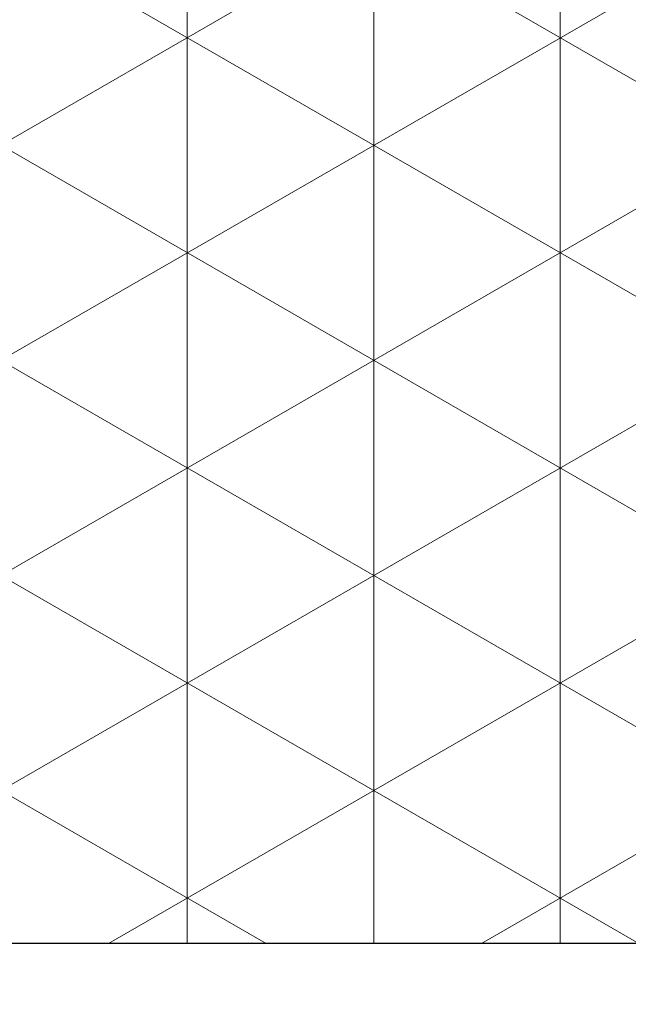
# Model space of a CAD drawing. Header units: millimetres. Extents: x -48448 to 452754, y -13941 to 17062.
# Tile 161 of 171: x 15135.74 to 15140.92, y 3601.57 to 3609.96. Entities that reach past the tile are written whole.
import ezdxf

# ---------------------------------------------------------------- set-up
doc = ezdxf.new("R2010")
doc.units = ezdxf.units.MM

msp = doc.modelspace()

# ---------------------------------------------------------------- hatches: boundary and pattern name
at = {"lineweight": 5}
h = msp.add_hatch(dxfattribs=at)
h.set_pattern_fill('NET3', color=256, scale=0.5, angle=90)
h.set_pattern_definition([(90, (-47770.6976, -3756.4557), (-1.5875, 1e-16), []), (150, (-47770.6976, -3756.4557), (-0.79375, -1.37481533), []), (210, (-47770.6976, -3756.4557), (0.79375, -1.37481533), [])])
h.paths.add_polyline_path([(15211.3816, 3618.0862), (15131.3816, 3618.0862), (15131.3816, 3602.0862), (15211.3816, 3602.0862)])
h = msp.add_hatch()
h.set_pattern_fill('ANSI33', color=256, scale=50)
h.set_pattern_definition([(45, (-70561.63, 42313.1), (-224.5064, 224.5064), []), (45, (-70337.12, 42313.1), (-224.5064, 224.5064), [158.75, -79.375])])
h.paths.add_polyline_path([(14973.8829, 2462.6319), (15373.8834, 2462.6319), (15373.8829, 3568.0837), (15362.8686, 3568.0862), (15362.8686, 3602.0862), (14973.8829, 3602.0862)])

# ---------------------------------------------------------------- linework, layer by layer
msp.add_line((15362.8686, 3602.0862), (14973.8829, 3602.0862))
msp.add_line((15362.8686, 3602.0862), (14973.8829, 3602.0862))
msp.add_lwpolyline([(15131.3816, 3602.0862), (15211.3816, 3602.0862), (15211.3816, 3618.0862), (15131.3816, 3618.0862)], close=True, dxfattribs=at)

doc.saveas('drawing.dxf')
